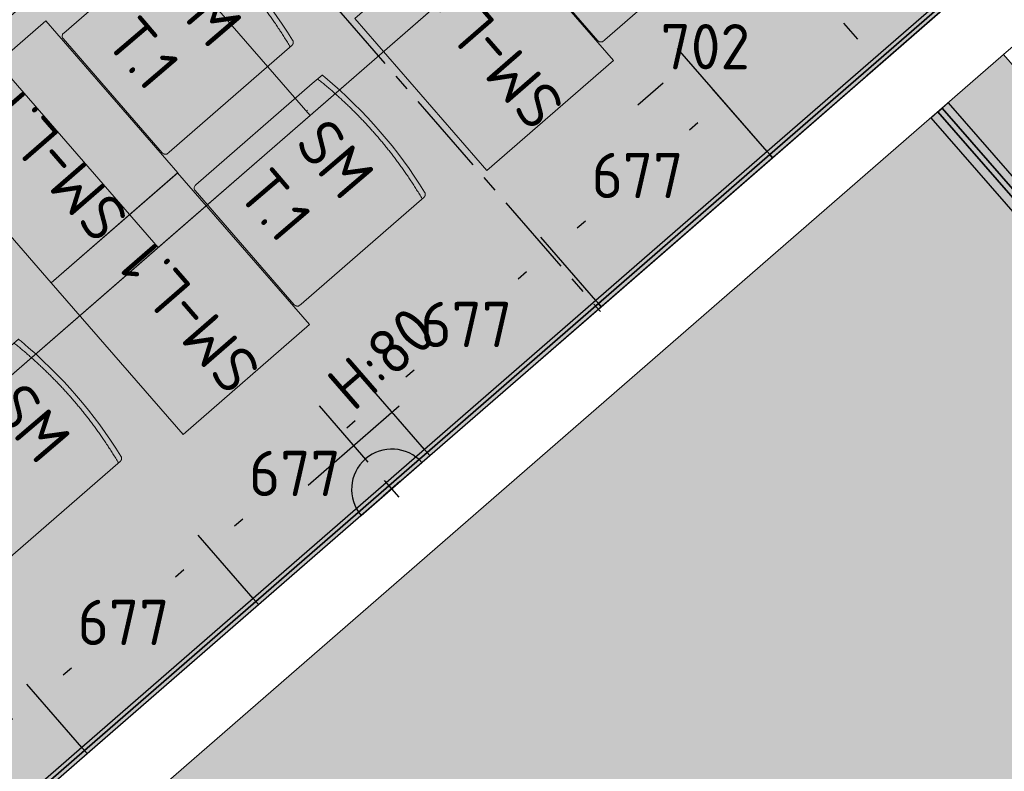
# Model space of a CAD drawing. Header units: millimetres. Extents: x -3074 to 179405, y -22 to 114374.
# Tile 164 of 184: x 161387 to 164323, y 101782 to 104022. Entities that reach past the tile are written whole.
import ezdxf

# ---------------------------------------------------------------- set-up
doc = ezdxf.new("R2010")
doc.units = ezdxf.units.MM
doc.linetypes.add('Center', pattern=[400, 250, -50, 50, -50])
doc.linetypes.add('Hidden 100.00_ 50.00', pattern=[150, 100, -50])
doc.layers.get('0').update_dxf_attribs({"true_color": 0x000000})
for name, color, linetype, true_color in [('_SA-ELEKTER_pistikupesad', 7, 'Continuous', 0x9900cc), ('_SA-PIIRE', 7, 'Continuous', 0x000000), ('_SA-PIIRE_klaas', 7, 'Continuous', 0x009dc8), ('_SA-VALGUSTUS_abi', 7, 'Center', 0xff9f7f)]:
    doc.layers.add(name, color=color, linetype=linetype, true_color=true_color)
for name, color, linetype, lineweight, true_color in [('_SA-ELEKTER_tekst', 7, 'Continuous', 9, 0x9900cc), ('_SA-LAGI', 7, 'Continuous', 9, 0x5b5b5b), ('_SA-LAGI_hatch', 7, 'Continuous', 5, 0x787878), ('_SA-PORAND', 7, 'Continuous', 9, 0x5b5b5b), ('_SA-PORAND_hatch', 254, 'Continuous', 9, 0xbebebe), ('_SA-SEIN', 250, 'Continuous', 30, 0x333333), ('_SA-SEIN_dim', 1, 'Continuous', 13, 0xff0000), ('_SA-SISUSTUS_lahtine', 7, 'Continuous', 18, 0x7f4f3f), ('_SA-VALGUSTUS', 20, 'Continuous', 13, 0xff3f00), ('_SA-VALGUSTUS_valgusgrupid', 240, 'Continuous', 9, 0xff003f)]:
    doc.layers.add(name, color=color, linetype=linetype, lineweight=lineweight, true_color=true_color)
doc.styles.add('DIN Pro Light-Light', font='txt')
doc.styles.add('DIN Pro Medium-Medium', font='txt')
doc.dimstyles.new('INP_100_DIM', dxfattribs={"dimtxt": 135, "dimasz": 100, "dimexe": 50, "dimexo": 0.5, "dimgap": 20, "dimtad": 0, "dimtih": 1, "dimtoh": 1, "dimdec": 0, "dimzin": 1, "dimdsep": 46, "dimtxsty": 'DIN Pro Light-Light', "dimcen": 2.5, "dimadec": 1, "dimazin": 1, "dimtfac": 1, "dimtdec": 4, "dimtix": 1, "dimtofl": 0, "dimtmove": 1, "dimatfit": 3, "dimfxl": 1, "dimtolj": 1, "dimtzin": 1, "dimarcsym": 0})

# ---------------------------------------------------------------- blocks, each defined once
blk = doc.blocks.new('_SA pistik(syvistatud) x1')
at = {"linetype": 'ByBlock', "lineweight": -2}
blk.add_hatch(color=0, dxfattribs=at).paths.add_polyline_path([(-80.2, 0), (80, 0), (80, 1.8), (79.9, 3.5), (79.8, 5.3), (79.6, 7.1), (79.4, 9), (79.2, 10.8), (78.9, 12.6), (78.5, 14.5), (78.1, 16.3), (77.7, 18.2), (77.2, 20), (76.7, 21.9), (76.1, 23.7), (75.5, 25.5), (74.8, 27.4), (74.1, 29.2), (73.3, 31), (72.5, 32.8), (71.7, 34.6), (70.7, 36.4), (69.8, 38.2), (68.8, 39.9), (67.7, 41.7), (66.6, 43.4), (65.5, 45), (64.3, 46.7), (63, 48.3), (61.7, 49.9), (60.4, 51.5), (59.1, 53), (57.6, 54.5), (56.2, 56), (54.7, 57.4), (53.2, 58.8), (51.7, 60.1), (50.1, 61.4), (48.5, 62.7), (46.8, 63.9), (45.1, 65.1), (43.4, 66.2), (41.7, 67.3), (40, 68.3), (38.2, 69.3), (36.5, 70.3), (34.7, 71.2), (32.8, 72), (31, 72.8), (29.2, 73.5), (27.4, 74.2), (25.5, 74.9), (23.7, 75.5), (21.8, 76), (19.9, 76.5), (18.1, 77), (16.2, 77.4), (14.4, 77.8), (12.5, 78.1), (10.7, 78.4), (8.9, 78.6), (7.1, 78.8), (5.3, 78.9), (3.5, 79), (1.7, 79.1), (-0.1, 79.1), (-1.9, 79.1), (-3.6, 79), (-5.4, 78.9), (-7.2, 78.8), (-9.1, 78.6), (-10.9, 78.4), (-12.7, 78.1), (-14.6, 77.8), (-16.4, 77.4), (-18.3, 77), (-20.1, 76.5), (-22, 76), (-23.8, 75.5), (-25.7, 74.9), (-27.5, 74.2), (-29.4, 73.5), (-31.2, 72.8), (-33, 72), (-34.8, 71.2), (-36.6, 70.3), (-38.4, 69.3), (-40.2, 68.3), (-41.9, 67.3), (-43.6, 66.2), (-45.3, 65.1), (-47, 63.9), (-48.6, 62.7), (-50.3, 61.4), (-51.8, 60.1), (-53.4, 58.8), (-54.9, 57.4), (-56.4, 56), (-57.8, 54.5), (-59.2, 53), (-60.6, 51.5), (-61.9, 49.9), (-63.2, 48.3), (-64.4, 46.7), (-65.6, 45), (-66.8, 43.4), (-67.9, 41.7), (-69, 39.9), (-70, 38.2), (-70.9, 36.4), (-71.8, 34.6), (-72.7, 32.8), (-73.5, 31), (-74.3, 29.2), (-75, 27.4), (-75.7, 25.5), (-76.3, 23.7), (-76.9, 21.9), (-77.4, 20), (-77.9, 18.2), (-78.3, 16.3), (-78.7, 14.5), (-79.1, 12.6), (-79.4, 10.8), (-79.6, 9), (-79.8, 7.1), (-80, 5.3), (-80.1, 3.5), (-80.2, 1.8)], flags=0)
at = {"color": 0, "linetype": 'ByBlock', "lineweight": -2}
for p, q in [((0, 70.7), (0, 218.6)), ((-120, 114.6), (120, 114.6)), ((0, 22), (0, -22)), ((22, 0), (-22, 0))]:
    blk.add_line(p, q, dxfattribs=at)
blk.add_lwpolyline([(-80.2, 0), (80, 0, 0.986995)], format="xyb", close=True, dxfattribs=at)
blk = doc.blocks.new('SM-L.1')
at = {"color": 0, "lineweight": -2}
blk.add_lwpolyline([(-303.9, 0), (-303.9, -500), (296.1, -500), (296.1, 0)], close=True, dxfattribs=at)
at = {"color": 0, "linetype": 'ByBlock', "lineweight": -2, "extrusion": (0, 0, -1), "insert": (301.5, -176.7), "char_height": 135, "width": 1416.393, "attachment_point": 1, "text_direction": (-1, 0, 0), "style": 'DIN Pro Medium-Medium'}
blk.add_mtext('SM-L.1', dxfattribs=at)
blk = doc.blocks.new('SM-T.1')
at = {"color": 0, "lineweight": -2}
blk.add_line((-189.7, -122.2), (-190.8, -122.2), dxfattribs=at)
blk.add_lwpolyline([(-240.5, -519.5, 0.431685), (-229.3, -531.9), (221.7, -532.1), (222, -532.1), (222.2, -532.1), (222.5, -532.1), (222.8, -532.1), (223.1, -532), (223.4, -532), (223.7, -531.9), (223.9, -531.9), (224.2, -531.8), (224.5, -531.8), (224.8, -531.7), (225.1, -531.6), (225.3, -531.5), (225.6, -531.4), (225.9, -531.3), (226.2, -531.2), (226.4, -531), (226.7, -530.9), (226.9, -530.8), (227.2, -530.6), (227.5, -530.5), (227.7, -530.3), (227.9, -530.2), (228.2, -530), (228.4, -529.8), (228.6, -529.6), (228.9, -529.4), (229.1, -529.3), (229.3, -529.1), (229.5, -528.9), (229.7, -528.7), (229.9, -528.4), (233, -525), (233.1, -524.8), (233.2, -524.7), (233.2, -524.7), (233.2, -524.7), (233.2, -524.7), (233.2, -524.7), (233.2, -524.7), (233.2, -524.7), (233.2, -524.7), (233.2, -524.7), (233.2, -524.7), (233.2, -524.7), (233.2, -524.7), (233.2, -524.7), (233.2, -524.7), (233.2, -524.7), (233.2, -524.7), (233.2, -524.6), (233.2, -524.4), (233.4, -515.3), (233.6, -28.9), (233.6, -28.7), (233.6, -28.5), (233.5, -28.3), (233.5, -28), (233.5, -27.8), (233.4, -27.6), (233.4, -27.3), (233.3, -27.1), (233.3, -26.9), (233.2, -26.7), (233.1, -26.4), (233.1, -26.2), (233, -26), (232.9, -25.7), (232.8, -25.5), (232.7, -25.3), (232.6, -25.1), (232.5, -24.8), (232.4, -24.6), (232.3, -24.4), (232.2, -24.2), (232, -24), (231.9, -23.7), (231.8, -23.5), (231.6, -23.3), (231.5, -23.1), (231.3, -22.9), (231.1, -22.7), (231, -22.5), (230.8, -22.3), (230.6, -22.1), (230.5, -21.9), (230.3, -21.7), (230.1, -21.5), (229.9, -21.4), (229.7, -21.2), (229.5, -21), (229.3, -20.9), (229.1, -20.7), (228.9, -20.5), (228.7, -20.4), (228.5, -20.2), (228.3, -20.1), (228, -20), (227.8, -19.8), (227.6, -19.7), (227.4, -19.6), (227.1, -19.5), (226.9, -19.3), (226.7, -19.2), (226.5, -19.1), (226.2, -19), (226, -18.9), (225.7, -18.8), (225.5, -18.8), (225.3, -18.7), (225, -18.6), (224.8, -18.5), (224.6, -18.5), (224.3, -18.4), (224.1, -18.3), (223.8, -18.3), (223.6, -18.3), (223.4, -18.2), (195.4, -14), (167.4, -10.3), (139.5, -7.1), (111.6, -4.6), (83.8, -2.6), (56, -1.2), (28.3, -0.3), (0.6, 0), (-27.7, -0.3), (-56.2, -1.1), (-84.8, -2.5), (-113.6, -4.5), (-142.6, -7), (-171.8, -10.1), (-201.1, -13.8), (-230.6, -18), (-237.4, -19.2), (-239.1, -19.6), (-239.5, -19.7), (-239.7, -19.7), (-239.8, -19.8), (-240, -19.8), (-240, -19.8), (-240.1, -19.8), (-240.1, -19.9), (-240.1, -19.9), (-240.2, -19.9), (-240.2, -19.9), (-240.2, -19.9), (-240.2, -19.9), (-240.2, -19.9), (-240.2, -19.9), (-240.2, -19.9), (-240.2, -19.9), (-240.2, -19.9), (-240.2, -19.9), (-240.2, -19.9), (-240.2, -19.9), (-240.2, -19.9), (-240.3, -19.9), (-240.3, -19.9), (-240.3, -19.9), (-240.3, -19.9), (-240.3, -20), (-240.3, -20), (-240.3, -20), (-240.3, -20), (-240.3, -20), (-240.3, -20.5), (-240.5, -59)], format="xyb", close=True, dxfattribs=at)
blk.add_open_spline([(-240.5, -37.6), (-182.5, -27), (-64.7, -16.1), (54.8, -15.5), (173, -26.1), (233.6, -36.7)], degree=2, knots=[0.019398, 0.019398, 0.019398, 1, 2, 3, 3.984807, 3.984807, 3.984807], dxfattribs=at)
at = {"color": 0, "linetype": 'ByBlock', "lineweight": -2, "insert": (-140, -86.3), "char_height": 135, "width": 765.738, "attachment_point": 1, "rotation": 359.473, "style": 'DIN Pro Medium-Medium'}
blk.add_mtext('{\\fDIN Pro;SM}\\P{\\fDIN Pro;T.1}\\P', dxfattribs=at)
blk = doc.blocks.new('*D139')
at = {"layer": '_SA-SEIN_dim', "color": 0, "lineweight": -2}
for p, q in [((163986.7, 104424.9), (164062.2, 104490.5)), ((164144.8, 104090.6), (163878.5, 104397)), ((163615.5, 103629.4), (163348.7, 103936.4)), ((163306, 103833.1), (163230.5, 103767.5))]:
    blk.add_line(p, q, dxfattribs=at)
at = {"layer": '_SA-SEIN_dim', "color": 0}
for points in [[(163975.8, 104437.4), (163997.7, 104412.3), (163911.3, 104359.3)], [(163316.9, 103820.5), (163295.1, 103845.7), (163381.5, 103898.7)]]:
    blk.add_solid(points, dxfattribs=at)
at = {"layer": 'Defpoints', "color": 0}
for p in [(163911.3, 104359.3), (164145.1, 104090.2), (163615.9, 103629.1)]:
    blk.add_point(p, dxfattribs=at)
at = {"layer": '_SA-SEIN_dim', "color": 0, "insert": (163431.2, 103941.9), "char_height": 135, "attachment_point": 5, "style": 'DIN Pro Light-Light'}
blk.add_mtext('\\A1;702', dxfattribs=at)
blk = doc.blocks.new('*D140')
at = {"layer": '_SA-SEIN_dim', "color": 0, "lineweight": -2}
for p, q in [((163615.5, 103629.4), (163451.8, 103817.7)), ((163409.2, 103714.4), (163384.3, 103692.8)), ((163049.2, 103401.5), (163074, 103423.1)), ((163104.6, 103185.3), (162940.9, 103373.6))]:
    blk.add_line(p, q, dxfattribs=at)
at = {"layer": '_SA-SEIN_dim', "color": 0}
for points in [[(163420.1, 103701.8), (163398.2, 103727), (163484.6, 103780)], [(163038.2, 103414), (163060.1, 103388.9), (162973.7, 103335.9)]]:
    blk.add_solid(points, dxfattribs=at)
at = {"layer": 'Defpoints', "color": 0}
for p in [(163484.6, 103780), (163615.9, 103629.1), (163104.9, 103184.9)]:
    blk.add_point(p, dxfattribs=at)
at = {"layer": '_SA-SEIN_dim', "color": 0, "insert": (163229.2, 103557.9), "char_height": 135, "attachment_point": 5, "style": 'DIN Pro Light-Light'}
blk.add_mtext('\\A1;677', dxfattribs=at)
blk = doc.blocks.new('*D141')
at = {"layer": '_SA-SEIN_dim', "color": 0, "lineweight": -2}
for p, q in [((163104.6, 103185.3), (162940.9, 103373.6)), ((162898.2, 103270.3), (162873.4, 103248.6)), ((162538.2, 102957.3), (162563.1, 102978.9)), ((162593.6, 102741.1), (162430, 102929.4))]:
    blk.add_line(p, q, dxfattribs=at)
at = {"layer": '_SA-SEIN_dim', "color": 0}
for points in [[(162909.2, 103257.7), (162887.3, 103282.8), (162973.7, 103335.9)], [(162527.3, 102969.9), (162549.2, 102944.7), (162462.8, 102891.7)]]:
    blk.add_solid(points, dxfattribs=at)
at = {"layer": 'Defpoints', "color": 0}
for p in [(162973.7, 103335.9), (163104.9, 103184.9), (162594, 102740.8)]:
    blk.add_point(p, dxfattribs=at)
at = {"layer": '_SA-SEIN_dim', "color": 0, "insert": (162718.2, 103113.8), "char_height": 135, "attachment_point": 5, "style": 'DIN Pro Light-Light'}
blk.add_mtext('\\A1;677', dxfattribs=at)
blk = doc.blocks.new('*D142')
at = {"layer": '_SA-SEIN_dim', "color": 0, "lineweight": -2}
for p, q in [((162593.6, 102741.1), (162430, 102929.4)), ((162387.3, 102826.1), (162362.4, 102804.5)), ((162027.3, 102513.2), (162052.2, 102534.8)), ((162082.7, 102297), (161919, 102485.3))]:
    blk.add_line(p, q, dxfattribs=at)
at = {"layer": '_SA-SEIN_dim', "color": 0}
for points in [[(162398.2, 102813.5), (162376.4, 102838.7), (162462.8, 102891.7)], [(162016.4, 102525.7), (162038.2, 102500.6), (161951.8, 102447.6)]]:
    blk.add_solid(points, dxfattribs=at)
at = {"layer": 'Defpoints', "color": 0}
for p in [(162462.8, 102891.7), (162594, 102740.8), (162083, 102296.6)]:
    blk.add_point(p, dxfattribs=at)
at = {"layer": '_SA-SEIN_dim', "color": 0, "insert": (162207.3, 102669.6), "char_height": 135, "attachment_point": 5, "style": 'DIN Pro Light-Light'}
blk.add_mtext('\\A1;677', dxfattribs=at)
blk = doc.blocks.new('*D143')
at = {"layer": '_SA-SEIN_dim', "color": 0, "lineweight": -2}
for p, q in [((162082.7, 102297), (161919, 102485.3)), ((161876.4, 102382), (161851.5, 102360.3)), ((161516.4, 102069), (161541.2, 102090.6)), ((161571.8, 101852.8), (161408.1, 102041.1))]:
    blk.add_line(p, q, dxfattribs=at)
at = {"layer": '_SA-SEIN_dim', "color": 0}
for points in [[(161887.3, 102369.4), (161865.4, 102394.5), (161951.8, 102447.6)], [(161505.4, 102081.6), (161527.3, 102056.4), (161440.9, 102003.4)]]:
    blk.add_solid(points, dxfattribs=at)
at = {"layer": 'Defpoints', "color": 0}
for p in [(161951.8, 102447.6), (162083, 102296.6), (161572.1, 101852.5)]:
    blk.add_point(p, dxfattribs=at)
at = {"layer": '_SA-SEIN_dim', "color": 0, "insert": (161696.4, 102225.5), "char_height": 135, "attachment_point": 5, "style": 'DIN Pro Light-Light'}
blk.add_mtext('\\A1;677', dxfattribs=at)
blk = doc.blocks.new('*D144')
at = {"layer": '_SA-SEIN_dim', "color": 0, "lineweight": -2}
for p, q in [((161571.8, 101852.8), (161408.1, 102041.1)), ((161365.4, 101937.8), (161340.5, 101916.2)), ((161005.4, 101624.9), (161030.3, 101646.5)), ((161060.8, 101408.7), (160897.1, 101597))]:
    blk.add_line(p, q, dxfattribs=at)
at = {"layer": '_SA-SEIN_dim', "color": 0}
for points in [[(161376.3, 101925.2), (161354.5, 101950.4), (161440.9, 102003.4)], [(160994.5, 101637.4), (161016.4, 101612.3), (160929.9, 101559.3)]]:
    blk.add_solid(points, dxfattribs=at)
at = {"layer": 'Defpoints', "color": 0}
for p in [(161440.9, 102003.4), (161572.1, 101852.5), (161061.2, 101408.3)]:
    blk.add_point(p, dxfattribs=at)
at = {"layer": '_SA-SEIN_dim', "color": 0, "insert": (161185.4, 101781.3), "char_height": 135, "attachment_point": 5, "style": 'DIN Pro Light-Light'}
blk.add_mtext('\\A1;677', dxfattribs=at)
blk = doc.blocks.new('VR-1.1')
at = {"color": 0, "linetype": 'Hidden 100.00_ 50.00', "lineweight": -2}
blk.add_line((97, -19), (1499, -19), dxfattribs=at)
at = {"color": 0, "lineweight": -2}
blk.add_lwpolyline([(97, -59), (97, 21), (1499, 21), (1499, -59)], close=True, dxfattribs=at)
at = {"color": 0, "lineweight": -2, "insert": (97, -102.5), "char_height": 135, "width": 1330.82, "attachment_point": 1, "style": 'DIN Pro Medium-Medium'}
blk.add_mtext('VR-1.1', dxfattribs=at)
blk = doc.blocks.new('*D678')
at = {"layer": '_SA-SEIN_dim', "color": 0, "lineweight": -2}
for p, q in [((163698.5, 104603.3), (163451.1, 104388.2)), ((163554.4, 104345.5), (163609.6, 104282)), ((164161, 104071.2), (163913.6, 103856.1)), ((163885.7, 103964.4), (163844.1, 104012.3))]:
    blk.add_line(p, q, dxfattribs=at)
at = {"layer": '_SA-SEIN_dim', "color": 0}
for points in [[(163567, 104356.4), (163541.8, 104334.6), (163488.8, 104421)], [(163873.2, 103953.4), (163898.3, 103975.3), (163951.3, 103888.9)]]:
    blk.add_solid(points, dxfattribs=at)
at = {"layer": 'Defpoints', "color": 0}
for p in [(163698.9, 104603.6), (163488.8, 104421), (164161.4, 104071.5)]:
    blk.add_point(p, dxfattribs=at)
at = {"layer": '_SA-SEIN_dim', "color": 0, "insert": (163726.8, 104147.2), "char_height": 135, "attachment_point": 5, "style": 'DIN Pro Light-Light'}
blk.add_mtext('\\A1;705', dxfattribs=at)

msp = doc.modelspace()

# ---------------------------------------------------------------- hatches: boundary and pattern name
at = {"layer": '_SA-LAGI_hatch'}
h = msp.add_hatch(dxfattribs=at)
h.set_pattern_fill('Plus', color=256, scale=100, angle=41, style=0, pattern_type=2)
h.set_pattern_definition([(41, (-9.43, -8.2), (-65.605903, 75.47096), [25, -75]), (131, (8.2, -9.43), (-75.47096, -65.605903), [25, -75])])
h.paths.add_polyline_path([(152506.3, 101916.5), (159295, 107817.8), (159910, 108352.4), (160049.6, 108191.9), (160159.3, 108065.6), (160461.2, 108328.1), (164161.4, 104071.5), (156455.8, 97373.1), (152506.3, 101916.5)], flags=0)
h.paths.add_polyline_path([(154271.8, 102126.2), (156909.2, 99092.3), (162856.3, 104262), (160218.9, 107295.9)], flags=0)
h = msp.add_hatch(dxfattribs=at)
h.set_pattern_fill('Squares', color=256, scale=200, angle=41, style=0, pattern_type=2)
h.set_pattern_definition([(41, (0, 0), (-32.802951, 37.735479), [50, -50]), (131, (0, 0), (-37.735479, -32.802951), [50, -50])])
h.paths.add_polyline_path([(160218.9, 107295.9), (162856.3, 104262), (157724.5, 99801), (155089.8, 102837.1)], flags=0)
h = msp.add_hatch(dxfattribs=at)
h.set_pattern_fill('Squares', color=256, scale=200, angle=41, style=0, pattern_type=2)
h.set_pattern_definition([(41, (2e-13, 0), (-32.802951, 37.735479), [50, -50]), (131, (2e-13, 0), (-37.735479, -32.802951), [50, -50])])
h.paths.add_polyline_path([(161294.4, 101287.8), (164384.5, 97733.1), (167410.9, 100363.9), (164320.9, 103918.6)], flags=0)
at = {"layer": '_SA-PORAND_hatch', "true_color": 0xf1f1e1}
msp.add_hatch(color=7, dxfattribs=at).paths.add_polyline_path([(164161.4, 104071.5), (156659.6, 97550.3), (153615.5, 101052.1), (153411.7, 100875), (152506.3, 101916.5), (158861, 107440.5), (159910, 108352.4), (160048.5, 108193.3), (160159.3, 108065.6), (160461.2, 108328.1)], flags=0)

# ---------------------------------------------------------------- linework, layer by layer
at = {"layer": '_SA-LAGI'}
for points in [[(152506.3, 101916.5), (159295, 107817.8), (159910, 108352.4), (160049.6, 108191.9), (160159.3, 108065.6), (160461.2, 108328.1), (164161.4, 104071.5), (156455.8, 97373.1), (152506.3, 101916.5)], [(154271.8, 102126.2), (160218.9, 107295.9), (162856.3, 104262), (156909.2, 99092.3)], [(160218.9, 107296), (162856.3, 104262), (157724.5, 99801), (155089.8, 102837.1)], [(161294.4, 101287.8), (164384.5, 97733.1), (167410.9, 100363.9), (164320.9, 103918.6)]]:
    msp.add_lwpolyline(points, close=True, dxfattribs=at)
at = {"layer": '_SA-LAGI_hatch'}
for points in [[(162252.5, 103737.2), (162705.4, 104130.8), (162173.9, 104742.1), (161721.1, 104348.5)], [(161799.7, 103343.5), (162252.5, 103737.2), (161721.1, 104348.5), (161268.3, 103954.8)], [(161346.9, 102949.9), (161799.7, 103343.5), (161268.3, 103954.8), (160815.5, 103561.2)]]:
    msp.add_lwpolyline(points, close=True, dxfattribs=at)
at = {"layer": '_SA-PIIRE'}
for points in [[(167232, 100249.6), (167213.7, 100233.5), (164137.2, 103758.9), (164155.5, 103774.9)], [(167201.1, 100222.5), (167180.8, 100204.8), (164104.3, 103730.2), (164124.6, 103747.9)]]:
    msp.add_lwpolyline(points, close=True, dxfattribs=at)
at = {"layer": '_SA-PIIRE_klaas'}
msp.add_lwpolyline([(167213.7, 100233.5), (167201.1, 100222.5), (164124.6, 103747.9), (164137.2, 103758.9)], close=True, dxfattribs=at)
at = {"layer": '_SA-PORAND'}
msp.add_lwpolyline([(164161.4, 104071.5), (156659.6, 97550.3), (153615.5, 101052.1), (153411.7, 100875), (152506.3, 101916.5), (158861, 107440.5), (159910, 108352.4), (160048.5, 108193.3), (160159.3, 108065.6), (160461.2, 108328.1)], close=True, dxfattribs=at)
msp.add_lwpolyline([(164522.9, 97787.2), (167277.7, 100181.9), (167520.4, 99902.7), (167837.4, 100178.2), (167561.8, 100495.1), (167410.9, 100363.9), (164320.8, 103918.6), (164464.2, 104043.2), (166109.5, 105473.5), (170656, 100243.3), (163576.8, 94089.5)], dxfattribs=at)
at = {"layer": '_SA-SEIN'}
for points in [[(163623.7, 103620), (164144.5, 104072.7), (164127.5, 104073.9), (163615.9, 103629.1)], [(163631.6, 103611), (164161.4, 104071.5), (164144.5, 104072.7), (163623.7, 103620)], [(163623.7, 103620), (163615.9, 103629.1), (163104.9, 103184.9), (163112.8, 103175.9)], [(163631.6, 103611), (163623.7, 103620), (163112.8, 103175.9), (163120.7, 103166.8)], [(163112.8, 103175.9), (163104.9, 103184.9), (162594, 102740.8), (162601.8, 102731.7)], [(163120.7, 103166.8), (163112.8, 103175.9), (162601.8, 102731.7), (162609.7, 102722.7)], [(162601.8, 102731.7), (162594, 102740.8), (162083, 102296.6), (162090.9, 102287.6)], [(162609.7, 102722.7), (162601.8, 102731.7), (162090.9, 102287.6), (162098.8, 102278.5)], [(162090.9, 102287.6), (162083, 102296.6), (161572.1, 101852.5), (161580, 101843.4)], [(162098.8, 102278.5), (162090.9, 102287.6), (161580, 101843.4), (161587.8, 101834.3)], [(161580, 101843.4), (161572.1, 101852.5), (161061.2, 101408.3), (161069, 101399.3)], [(161587.8, 101834.3), (161580, 101843.4), (161069, 101399.3), (161076.9, 101390.2)]]:
    msp.add_lwpolyline(points, close=True, dxfattribs=at)
at = {"layer": '_SA-VALGUSTUS_abi'}
msp.add_line((159162.9, 107702.9), (163118.9, 103152), dxfattribs=at)
at = {"layer": '_SA-VALGUSTUS_valgusgrupid', "extrusion": (0, 0, -1)}
msp.add_arc((-162423.7, 102640.9), 2032.7, 12.8182, 85.1818, dxfattribs=at)

# ---------------------------------------------------------------- block references
at = {"layer": '_SA-ELEKTER_pistikupesad', "xscale": 1.499999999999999, "yscale": 1.499999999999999, "zscale": 1.5, "rotation": 41.00000183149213}
msp.add_blockref('_SA pistik(syvistatud) x1', (162495.6, 102623.5), dxfattribs=at)
at = {"layer": '_SA-SISUSTUS_lahtine', "rotation": 310.9999998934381}
for p in [(163367.1, 104476.2), (162067.8, 104141.8), (162461.5, 103688.9), (161555.8, 102901.7)]:
    msp.add_blockref('SM-T.1', p, dxfattribs=at)
at = {"layer": '_SA-SISUSTUS_lahtine', "xscale": -1, "rotation": 130.9999998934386}
for p in [(162585.5, 103796.2), (161286.2, 103461.7), (161679.8, 103008.9)]:
    msp.add_blockref('SM-L.1', p, dxfattribs=at)
at = {"layer": '_SA-VALGUSTUS', "rotation": 311.0000000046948}
msp.add_blockref('VR-1.1', (161743.8, 105281.2), dxfattribs=at)

# ---------------------------------------------------------------- texts
at = {"layer": '_SA-ELEKTER_tekst', "insert": (162293.4, 102953.1), "char_height": 135, "width": 1007.705, "attachment_point": 1, "rotation": 41, "style": 'DIN Pro Light-Light'}
msp.add_mtext('H:80', dxfattribs=at)

# ---------------------------------------------------------------- dimensions: what is measured, and where the dimension line sits
at = {"layer": '_SA-SEIN_dim'}
for base, p1, p2, angle, picture, middle in [((163488.8, 104421), (164161.4, 104071.5), (163698.9, 104603.6), 131, '*D678', (163726.8, 104147.2)), ((163911.3, 104359.3), (163615.9, 103629.1), (164145.1, 104090.2), 41, '*D139', (163431.2, 103941.9))]:
    dim = msp.add_linear_dim(base=base, p1=p1, p2=p2, angle=angle, dimstyle='INP_100_DIM', override={"dimtxt": 135, "dimasz": 100, "dimexe": 50, "dimexo": 0.5, "dimgap": 20, "dimdec": 0, "dimzin": 1, "dimtxsty": 'DIN Pro Light-Light', "dimsah": 0, "dimcen": 2.5, "dimadec": 1, "dimazin": 1, "dimtix": 0, "dimtmove": 0, "dimtzin": 1}, dxfattribs=at)
    dim.commit()
    dim.dimension.update_dxf_attribs({"geometry": picture, "text_midpoint": middle, "dimtype": 160})
for base, p1, p2, picture, middle in [((163484.6, 103780), (163104.9, 103184.9), (163615.9, 103629.1), '*D140', (163229.2, 103557.9)), ((162973.7, 103335.9), (162594, 102740.8), (163104.9, 103184.9), '*D141', (162718.2, 103113.8)), ((162462.8, 102891.7), (162083, 102296.6), (162594, 102740.8), '*D142', (162207.3, 102669.6)), ((161951.8, 102447.6), (161572.1, 101852.5), (162083, 102296.6), '*D143', (161696.4, 102225.5)), ((161440.9, 102003.4), (161061.2, 101408.3), (161572.1, 101852.5), '*D144', (161185.4, 101781.3))]:
    dim = msp.add_linear_dim(base=base, p1=p1, p2=p2, angle=41, dimstyle='INP_100_DIM', override={"dimtxt": 135, "dimasz": 100, "dimexe": 50, "dimexo": 0.5, "dimgap": 20, "dimdec": 0, "dimzin": 1, "dimtxsty": 'DIN Pro Light-Light', "dimsah": 0, "dimcen": 2.5, "dimadec": 1, "dimazin": 1, "dimtix": 0, "dimtmove": 0, "dimtzin": 1}, dxfattribs=at)
    dim.commit()
    dim.dimension.update_dxf_attribs({"geometry": picture, "text_midpoint": middle})

doc.saveas('drawing.dxf')
